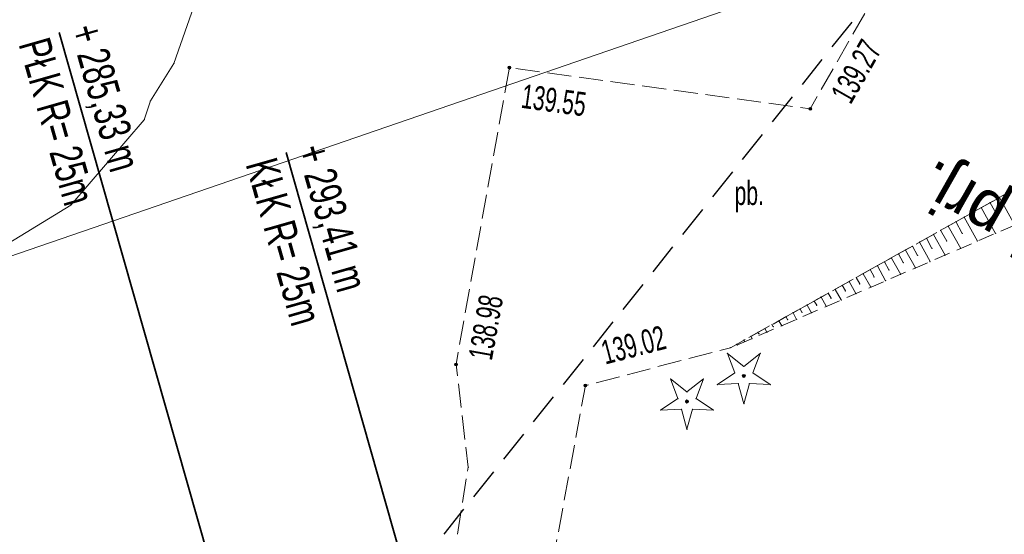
# Model space of a CAD drawing. Extents: x 6456700 to 6518119, y 5963420 to 5980059.
# Tile 66 of 256: x 6511899 to 6511930, y 5964227 to 5964243. Entities that reach past the tile are written whole.
import ezdxf
from ezdxf.enums import TextEntityAlignment as Align

# ---------------------------------------------------------------- set-up
doc = ezdxf.new("R2010")
doc.units = 0
doc.header["$MEASUREMENT"] = 0
for name, pattern in [('L_0_04', [1.5, 1, -0.5]), ('L_0_52', [1, 0.75, -0.25]), ('L_0_5A', [0.75, 0.5, -0.25])]:
    doc.linetypes.add(name, pattern=pattern)
doc.layers.get('0').update_dxf_attribs({"color": 2, "linetype": 'CONTINUOUS', "lineweight": 5})
for name, color, linetype, lineweight in [('000_Inne__niezydentyfikowane_', 7, 'CONTINUOUS', 18), ('18mm Kreska ciągła', 7, 'CONTINUOUS', 18), ('35mm Ciągła', 7, 'CONTINUOUS', 35), ('9mm Kreska ciągła', 252, 'CONTINUOUS', 9), ('drzewo_iglaste', 7, 'CONTINUOUS', 18), ('obszar_utwardzony', 7, 'CONTINUOUS', 18), ('obszar_utwardzony_Atr17', 7, 'CONTINUOUS', 18), ('pikieta_sztuczna', 7, 'CONTINUOUS', 18), ('pikieta_sztuczna_Atr2', 7, 'CONTINUOUS', 18), ('przewod_elektroenergetyczny_podziemny', 7, 'CONTINUOUS', 18), ('przewod_kanalizacyjny', 7, 'CONTINUOUS', 18), ('skarpa_nieumocniona', 7, 'CONTINUOUS', 18), ('Zakres', 7, 'CONTINUOUS', 18)]:
    doc.layers.add(name, color=color, linetype=linetype, lineweight=lineweight)
doc.layers.add('ZNAKI_PIONOWE', color=7, linetype='CONTINUOUS')
doc.styles.get("Standard").update_dxf_attribs({"font": 'txt', "width": 0.75})
doc.styles.add('Znaczniki', font='GOTHIC.TTF', dxfattribs={"width": 0.7})

# ---------------------------------------------------------------- blocks, each defined once
blk = doc.blocks.new('mdcp_nowa')
at = {"layer": 'drzewo_iglaste', "linetype": 'Continuous', "lineweight": 18, "true_color": 0x009900}
for points in [[(6494652.93, 5980683.21, 1), (6494652.93, 5980683.31, 1)], [(6494651.15, 5980682.41, 1), (6494651.15, 5980682.51, 1)]]:
    blk.add_hatch(color=94, dxfattribs=at).paths.add_polyline_path(points)
at = {"layer": 'pikieta_sztuczna', "linetype": 'Continuous', "lineweight": 18, "true_color": 0x000000}
for points in [[(6494645.59, 5980692.865, 1), (6494645.59, 5980692.955, 1)], [(6494655.01, 5980691.575, 1), (6494655.01, 5980691.665, 1)], [(6494643.92, 5980683.575, 1), (6494643.92, 5980683.665, 1)], [(6494647.97, 5980682.915, 1), (6494647.97, 5980683.005, 1)]]:
    blk.add_hatch(color=18, dxfattribs=at).paths.add_polyline_path(points)
at = {"layer": '000_Inne__niezydentyfikowane_', "linetype": 'Continuous', "lineweight": 18, "flags": 128}
for points in [[(6494660.93, 5980688.85), (6494661.41, 5980687.98)], [(6494660.64, 5980688.68), (6494660.87, 5980688.27)], [(6494659.83, 5980688.23), (6494660.24, 5980687.48)], [(6494660.09, 5980688.37), (6494660.3, 5980687.99)], [(6494660.36, 5980688.53), (6494660.81, 5980687.72)], [(6494659.33, 5980687.95), (6494659.72, 5980687.25)], [(6494659.57, 5980688.09), (6494659.77, 5980687.72)], [(6494658.87, 5980687.69), (6494659.23, 5980687.04)], [(6494659.09, 5980687.82), (6494659.28, 5980687.48)], [(6494658.21, 5980687.32), (6494658.37, 5980687.03)], [(6494658.43, 5980687.45), (6494658.76, 5980686.84)], [(6494658.65, 5980687.57), (6494658.82, 5980687.25)], [(6494657.77, 5980687.08), (6494657.92, 5980686.81)], [(6494657.99, 5980687.2), (6494658.3, 5980686.64)], [(6494657.11, 5980686.71), (6494657.37, 5980686.24)], [(6494657.33, 5980686.83), (6494657.47, 5980686.58)], [(6494657.55, 5980686.95), (6494657.84, 5980686.44)], [(6494656.67, 5980686.46), (6494656.91, 5980686.04)], [(6494656.89, 5980686.59), (6494657.01, 5980686.36)], [(6494656.01, 5980686.1), (6494656.11, 5980685.92)], [(6494656.23, 5980686.22), (6494656.44, 5980685.84)], [(6494656.45, 5980686.34), (6494656.56, 5980686.14)], [(6494655.57, 5980685.85), (6494655.66, 5980685.69)], [(6494655.79, 5980685.97), (6494655.98, 5980685.64)], [(6494654.91, 5980685.48), (6494655.05, 5980685.24)], [(6494655.13, 5980685.6), (6494655.21, 5980685.47)], [(6494655.35, 5980685.73), (6494655.51, 5980685.44)], [(6494654.47, 5980685.24), (6494654.58, 5980685.03)], [(6494654.69, 5980685.36), (6494654.75, 5980685.25)], [(6494653.81, 5980684.87), (6494653.85, 5980684.8)], [(6494654.03, 5980684.99), (6494654.12, 5980684.83)], [(6494654.25, 5980685.11), (6494654.3, 5980685.02)], [(6494653.37, 5980684.62), (6494653.4, 5980684.58)], [(6494653.59, 5980684.74), (6494653.65, 5980684.63)], [(6494652.71, 5980684.25), (6494652.73, 5980684.23)], [(6494652.93, 5980684.38), (6494652.95, 5980684.35)], [(6494653.15, 5980684.5), (6494653.19, 5980684.43)]]:
    blk.add_lwpolyline(points, dxfattribs=at)
at = {"layer": '000_Inne__niezydentyfikowane_'}
for p in [(6494660.93, 5980688.85), (6494660.64, 5980688.68), (6494659.83, 5980688.23), (6494660.09, 5980688.37), (6494660.36, 5980688.53), (6494660.87, 5980688.27), (6494659.33, 5980687.95), (6494659.57, 5980688.09), (6494660.3, 5980687.99), (6494658.87, 5980687.69), (6494659.09, 5980687.82), (6494659.77, 5980687.72), (6494660.81, 5980687.72), (6494658.21, 5980687.32), (6494658.43, 5980687.45), (6494658.65, 5980687.57), (6494659.28, 5980687.48), (6494660.24, 5980687.48), (6494657.77, 5980687.08), (6494657.99, 5980687.2), (6494658.37, 5980687.03), (6494658.82, 5980687.25), (6494659.23, 5980687.04), (6494659.72, 5980687.25), (6494657.11, 5980686.71), (6494657.33, 5980686.83), (6494657.55, 5980686.95), (6494657.92, 5980686.81), (6494658.76, 5980686.84), (6494656.67, 5980686.46), (6494656.89, 5980686.59), (6494657.47, 5980686.58), (6494657.84, 5980686.44), (6494658.3, 5980686.64), (6494656.01, 5980686.1), (6494656.23, 5980686.22), (6494656.45, 5980686.34), (6494656.56, 5980686.14), (6494657.01, 5980686.36), (6494657.37, 5980686.24), (6494655.57, 5980685.85), (6494655.79, 5980685.97), (6494656.11, 5980685.92), (6494656.44, 5980685.84), (6494656.91, 5980686.04), (6494654.91, 5980685.48), (6494655.13, 5980685.6), (6494655.21, 5980685.47), (6494655.35, 5980685.73), (6494655.66, 5980685.69), (6494655.98, 5980685.64), (6494654.47, 5980685.24), (6494654.69, 5980685.36), (6494654.75, 5980685.25), (6494655.05, 5980685.24), (6494655.51, 5980685.44), (6494653.81, 5980684.87), (6494654.03, 5980684.99), (6494654.25, 5980685.11), (6494654.3, 5980685.02), (6494654.58, 5980685.03), (6494653.37, 5980684.62), (6494653.4, 5980684.58), (6494653.59, 5980684.74), (6494653.65, 5980684.63), (6494653.85, 5980684.8), (6494654.12, 5980684.83), (6494652.71, 5980684.25), (6494652.73, 5980684.23), (6494652.93, 5980684.38), (6494652.95, 5980684.35), (6494653.15, 5980684.5), (6494653.19, 5980684.43)]:
    blk.add_point(p, dxfattribs=at)
at = {"layer": 'drzewo_iglaste', "color": 94, "linetype": 'Continuous', "lineweight": 13, "flags": 128}
for points in [[(6494652.647, 5980683.353), (6494652.418, 5980683.966)], [(6494652.418, 5980683.966), (6494652.93, 5980683.559)], [(6494652.93, 5980683.559), (6494653.442, 5980683.966)], [(6494653.442, 5980683.966), (6494653.213, 5980683.353)], [(6494652.102, 5980682.992), (6494652.647, 5980683.353)], [(6494653.213, 5980683.353), (6494653.758, 5980682.992)], [(6494650.638, 5980683.166), (6494651.15, 5980682.759)], [(6494650.867, 5980682.553), (6494650.638, 5980683.166)], [(6494651.15, 5980682.759), (6494651.662, 5980683.166)], [(6494651.662, 5980683.166), (6494651.433, 5980682.553)], [(6494652.755, 5980683.02), (6494652.102, 5980682.992)], [(6494652.93, 5980682.39), (6494652.755, 5980683.02)], [(6494653.105, 5980683.02), (6494652.93, 5980682.39)], [(6494653.758, 5980682.992), (6494653.105, 5980683.02)], [(6494650.322, 5980682.192), (6494650.867, 5980682.553)], [(6494651.433, 5980682.553), (6494651.978, 5980682.192)], [(6494650.975, 5980682.22), (6494650.322, 5980682.192)], [(6494651.15, 5980681.59), (6494650.975, 5980682.22)], [(6494651.325, 5980682.22), (6494651.15, 5980681.59)], [(6494651.978, 5980682.192), (6494651.325, 5980682.22)]]:
    blk.add_lwpolyline(points, dxfattribs=at)
at = {"layer": 'drzewo_iglaste', "color": 94, "linetype": 'Continuous', "lineweight": 18}
for centre in [(6494652.93, 5980683.26), (6494651.15, 5980682.46)]:
    blk.add_circle(centre, 0.05, dxfattribs=at)
at = {"layer": 'drzewo_iglaste'}
for p in [(6494652.418, 5980683.966), (6494652.418, 5980683.966), (6494653.442, 5980683.966), (6494653.442, 5980683.966), (6494652.647, 5980683.353), (6494652.647, 5980683.353), (6494652.93, 5980683.559), (6494652.93, 5980683.559), (6494653.213, 5980683.353), (6494653.213, 5980683.353), (6494650.638, 5980683.166), (6494650.638, 5980683.166), (6494651.662, 5980683.166), (6494651.662, 5980683.166), (6494652.102, 5980682.992), (6494652.102, 5980682.992), (6494652.755, 5980683.02), (6494652.755, 5980683.02), (6494652.93, 5980683.26), (6494653.105, 5980683.02), (6494653.105, 5980683.02), (6494653.758, 5980682.992), (6494653.758, 5980682.992), (6494651.15, 5980682.759), (6494651.15, 5980682.759), (6494650.867, 5980682.553), (6494650.867, 5980682.553), (6494651.15, 5980682.46), (6494651.433, 5980682.553), (6494651.433, 5980682.553), (6494652.93, 5980682.39), (6494652.93, 5980682.39), (6494650.322, 5980682.192), (6494650.322, 5980682.192), (6494650.975, 5980682.22), (6494650.975, 5980682.22), (6494651.325, 5980682.22), (6494651.325, 5980682.22), (6494651.978, 5980682.192), (6494651.978, 5980682.192), (6494651.15, 5980681.59), (6494651.15, 5980681.59)]:
    blk.add_point(p, dxfattribs=at)
at = {"layer": 'obszar_utwardzony', "color": 7, "linetype": 'L_0_52', "lineweight": 18, "flags": 128}
blk.add_lwpolyline([(6494643.32, 5980674.36), (6494644.3, 5980680.4), (6494643.92, 5980683.62), (6494645.59, 5980692.91), (6494655.01, 5980691.62), (6494658.01, 5980696.87), (6494667.63, 5980693.07), (6494667.4, 5980692.46), (6494652.51, 5980684.14), (6494647.97, 5980682.96), (6494646.18, 5980673.28), (6494642.98, 5980656.02), (6494640.45, 5980656.93)], close=True, dxfattribs=at)
at = {"layer": 'obszar_utwardzony'}
for p in [(6494645.59, 5980692.91), (6494655.01, 5980691.62), (6494652.51, 5980684.14), (6494643.92, 5980683.62), (6494647.97, 5980682.96), (6494644.3, 5980680.4)]:
    blk.add_point(p, dxfattribs=at)
at = {"layer": 'pikieta_sztuczna', "color": 7, "linetype": 'Continuous', "lineweight": 18}
for centre in [(6494645.59, 5980692.91), (6494655.01, 5980691.62), (6494643.92, 5980683.62), (6494647.97, 5980682.96)]:
    blk.add_circle(centre, 0.045, dxfattribs=at)
at = {"layer": 'pikieta_sztuczna'}
for p in [(6494645.59, 5980692.91), (6494655.01, 5980691.62), (6494643.92, 5980683.62), (6494647.97, 5980682.96)]:
    blk.add_point(p, dxfattribs=at)
at = {"layer": 'przewod_elektroenergetyczny_podziemny', "color": 1, "linetype": 'Continuous', "lineweight": 18, "flags": 128}
blk.add_lwpolyline([(6494645.66, 5980719.17), (6494643.05, 5980711.02), (6494641.31, 5980705.75), (6494637.32, 5980699.41), (6494635.09, 5980693.04), (6494634.35, 5980691.87), (6494634.16, 5980691.28), (6494631.86, 5980688.61), (6494628.68, 5980686.66), (6494624.86, 5980683.83), (6494618.02, 5980674.43), (6494615.97, 5980671.44)], dxfattribs=at)
at = {"layer": 'przewod_elektroenergetyczny_podziemny'}
for p in [(6494635.09, 5980693.04), (6494634.35, 5980691.87), (6494634.16, 5980691.28), (6494631.86, 5980688.61)]:
    blk.add_point(p, dxfattribs=at)
at = {"layer": 'przewod_kanalizacyjny', "color": 34, "linetype": 'Continuous', "lineweight": 18, "flags": 128}
blk.add_lwpolyline([(6494626.32, 5980685.75), (6494629.57, 5980686.87), (6494658.87, 5980696.95)], dxfattribs=at)
at = {"layer": 'skarpa_nieumocniona', "color": 7, "linetype": 'L_0_5A', "lineweight": 18, "flags": 128}
blk.add_lwpolyline([(6494664.1, 5980700.63), (6494659.16, 5980713.61), (6494669.63, 5980705.28), (6494673.14, 5980700.3), (6494673.16, 5980698.68), (6494669.1, 5980691.3), (6494652.51, 5980684.14), (6494667.4, 5980692.46), (6494669.23, 5980697.28)], close=True, dxfattribs=at)
at = {"layer": 'skarpa_nieumocniona'}
blk.add_point((6494652.51, 5980684.14), dxfattribs=at)
blk.add_point((6494652.51, 5980684.14), dxfattribs=at)
at = {"layer": 'Zakres', "linetype": 'L_0_04', "lineweight": 25, "flags": 128}
blk.add_lwpolyline([(6495113.77, 5985050.22), (6495121.12, 5984877.07), (6495125.76, 5984757.87), (6495129.89, 5984649.81), (6495141.08, 5984611.3), (6495145.77, 5984544.53), (6495147.36, 5984487.27), (6495157.22, 5984392.07), (6495162.95, 5984387.45), (6495180.24, 5984384.16), (6495229.5, 5984386.61), (6495251.65, 5984373.41), (6495258.77, 5984357.12), (6495255.44, 5984330.44), (6495250.77, 5984304.39), (6495252.21, 5984282.78), (6495255.46, 5984256.45), (6495254.94, 5984238.25), (6495266.4, 5984211), (6495277.24, 5984182.33), (6495294.2, 5984133.19), (6495300.94, 5984095.37), (6495313.24, 5984037.69), (6495317.44, 5983978.18), (6495300.35, 5983922.18), (6495282.35, 5983883.38), (6495266.21, 5983862.23), (6495242.03, 5983839.67), (6495211.11, 5983816.86), (6495158.26, 5983772.66), (6495130.6, 5983651.16), (6495116.31, 5983543.43), (6495129.51, 5983346.73), (6495134.58, 5983264.71), (6495139.64, 5983186.97), (6495193.25, 5983077.94), (6495199.2, 5983041.97), (6495206.23, 5983026), (6495208.96, 5983004.88), (6495202.27, 5982979.48), (6495202.42, 5982950.13), (6495209.35, 5982897.38), (6495215.97, 5982850.34), (6495228.6, 5982809.97), (6495226.85, 5982778.82), (6495225.04, 5982750.56), (6495220.26, 5982723.37), (6495226.54, 5982679.97), (6495206.06, 5982669.48), (6495192.68, 5982657.71), (6495184.57, 5982648.65), (6495174.78, 5982624.58), (6495164.23, 5982604.61), (6495150.7, 5982588.3), (6495137.69, 5982582.43), (6495118.26, 5982573.75), (6495100.35, 5982558.42), (6495090.36, 5982544.99), (6495075.87, 5982519.06), (6495060.83, 5982499.68), (6495049.41, 5982485.49), (6495035.07, 5982459.7), (6495006.7, 5982406.64), (6494980.89, 5982351.84), (6494944.35, 5982293.29), (6494925.72, 5982250.11), (6494905.2, 5982190.37), (6494898.43, 5982153.5), (6494879.51, 5982063.89), (6494864.14, 5981992.66), (6494816.93, 5981768.61), (6494777.79, 5981577.7), (6494739.84, 5981394.72), (6494718.65, 5981297.89), (6494716.45, 5981237.31), (6494738.62, 5981208.21), (6494776.48, 5981173.06), (6494817.16, 5981137.44), (6494847.63, 5981109.8), (6494877.39, 5981077.08), (6494912.75, 5981030.55), (6494916.06, 5981014.71), (6494903.86, 5980957.01), (6494916.13, 5980953.51), (6494892.32, 5980927.59), (6494850.7, 5980858.8), (6494806.81, 5980779.89), (6494785.1, 5980753.49), (6494715.22, 5980723.29), (6494679.96, 5980686.78), (6494651.35, 5980651.29), (6494549.14, 5980683.24), (6494511.84, 5980659.66), (6494443.61, 5980630.33), (6494428.78, 5980598.6), (6494431.58, 5980579.46), (6494420.56, 5980549.76), (6494416.45, 5980528.2), (6494403.86, 5980507.16), (6494388.89, 5980482.96), (6494365.32, 5980407.99), (6494335.67, 5980315.15), (6494332.29, 5980297.41), (6494335.1, 5980278.18), (6494347.25, 5980254.84), (6494336.79, 5980250.09), (6494300.04, 5980271.34), (6494320.8, 5980301.43), (6494336.81, 5980349.17), (6494344.85, 5980380.92), (6494360.85, 5980437.13), (6494374.18, 5980476.38), (6494386.14, 5980498.84), (6494403.02, 5980528.52), (6494411.33, 5980563.19), (6494420.84, 5980586.25), (6494420.25, 5980601.11), (6494434.95, 5980635.94), (6494446.75, 5980644.99), (6494465.77, 5980647.27), (6494513.02, 5980669.46), (6494507.85, 5980679.68), (6494547.89, 5980705.83), (6494570.06, 5980691.34), (6494636.17, 5980669.05), (6494706.14, 5980756.86), (6494742.78, 5980772.58), (6494798.53, 5980814.27), (6494826.12, 5980867.97), (6494849.57, 5980908.6), (6494845.35, 5980942.01), (6494853.94, 5980970.83), (6494891.08, 5980960.54), (6494890.11, 5980965.73), (6494903.94, 5981025.69), (6494869.98, 5981070.3), (6494770.97, 5981160.58), (6494728.18, 5981200.64), (6494706.13, 5981229.56), (6494707.94, 5981299.75), (6494728.84, 5981398.1), (6494767.06, 5981580.19), (6494806.17, 5981770.55), (6494854.36, 5981994.76), (6494869.73, 5982065.97), (6494888.61, 5982155.44), (6494891.67, 5982173.95), (6494895.82, 5982197.45), (6494916.38, 5982253.72), (6494935.47, 5982297.95), (6494954.97, 5982331.67), (6494972.09, 5982356.64), (6494997.76, 5982411.14), (6495026.29, 5982464.48), (6495041.09, 5982491.09), (6495052.99, 5982505.88), (6495067.51, 5982524.6), (6495081.94, 5982550.43), (6495092.99, 5982565.28), (6495112.86, 5982582.29), (6495133.59, 5982591.55), (6495144.48, 5982596.46), (6495155.87, 5982610.19), (6495165.7, 5982628.8), (6495175.96, 5982654.03), (6495185.62, 5982664.83), (6495200.4, 5982677.82), (6495212.49, 5982688.04), (6495209.64, 5982723.43), (6495215.22, 5982750.57), (6495216.87, 5982779.54), (6495218.31, 5982809.31), (6495206.86, 5982847.92), (6495199.44, 5982894.74), (6495192.11, 5982948.71), (6495190.16, 5982979.24), (6495183.47, 5983075.16), (6495129.79, 5983184.34), (6495124.6, 5983264.07), (6495119.53, 5983346.09), (6495106.27, 5983543.75), (6495120.74, 5983652.9), (6495148.75, 5983779.42), (6495204.15, 5983826.04), (6495273.41, 5983889.36), (6495288.53, 5983927.42), (6495300.83, 5983964.69), (6495303.91, 5983980.14), (6495301.32, 5984039.55), (6495291.1, 5984093.63), (6495284.5, 5984130.67), (6495267.84, 5984178.93), (6495257.12, 5984207.3), (6495244.96, 5984236.19), (6495244.79, 5984255.42), (6495242.25, 5984281.97), (6495240.71, 5984304.95), (6495245.55, 5984331.94), (6495248.51, 5984355.64), (6495243.77, 5984366.47), (6495226.98, 5984376.47), (6495179.54, 5984374.12), (6495158.61, 5984378.09), (6495147.7, 5984386.91), (6495137.38, 5984486.61), (6495135.78, 5984544.04), (6495131.18, 5984609.54), (6495119.95, 5984648.2), (6495115.76, 5984757.49), (6495111.12, 5984876.67), (6495103.73, 5985050.93), (6495109.36, 5985081.73), (6495120.41, 5985085.88)], close=True, dxfattribs=at)
at = {"layer": 'obszar_utwardzony_Atr17', "color": 7, "lineweight": 15, "width": 0.66}
blk.add_text('pb.', height=0.75, dxfattribs=at).set_placement((6494652.64, 5980689.36), align=Align.TOP_LEFT)
at = {"layer": 'pikieta_sztuczna_Atr2', "color": 7, "lineweight": 15, "width": 0.66}
for s, rotation, p in [('139.27', 60.3, (6494655.62, 5980692.1)), ('139.55', 352.2, (6494646.03, 5980692.4)), ('138.98', 79.8, (6494644.3, 5980683.85)), ('139.02', 14.6, (6494648.4, 5980684.34))]:
    blk.add_text(s, height=0.75, rotation=rotation, dxfattribs=at).set_placement(p, align=Align.TOP_LEFT)

msp = doc.modelspace()

# ---------------------------------------------------------------- block references
at = {"linetype": 'ByBlock'}
msp.add_blockref('mdcp_nowa', (17268.786, -16450.998), dxfattribs=at)

# ---------------------------------------------------------------- next in the draw order: hatches: boundary and pattern name
at = {"layer": '9mm Kreska ciągła'}
h = msp.add_hatch(dxfattribs=at)
h.set_pattern_fill('ANSI37', color=256, scale=4)
h.set_pattern_definition([(45, (6511919.29713, 5964205.80313), (-0.3535534, 0.3535534), []), (135, (6511919.29713, 5964205.80313), (-0.3535534, -0.3535534), [])])
edge = h.paths.add_edge_path()
edge.add_arc((6512161.116, 5964484.823), 3, 319.1973, 391.4314, ccw=False)
edge.add_arc((6512302.768, 5964368.68), 180.179, 140.67516, 150.2278)
edge.add_line((6512146.371, 5964458.149), (6512072.706, 5964329.641))
edge.add_arc((6511998.482, 5964375.659), 87.332, 292.18388, 328.20144, ccw=False)
edge.add_line((6512031.457, 5964294.792), (6512001.751, 5964283.857))
edge.add_arc((6512036.294, 5964190.013), 100, 110.20793, 142.70539)
edge.add_line((6511956.741, 5964250.604), (6511951.132, 5964243.24))
edge.add_line((6511951.132, 5964243.24), (6511943.519, 5964233.244))
edge.add_line((6511943.519, 5964233.244), (6511923.471, 5964207.866))
edge.add_arc((6511919.53, 5964210.598), 4.795, 267.2117, 325.2662, ccw=False)
edge.add_line((6511919.297, 5964205.809), (6511941.938, 5964234.47))
edge.add_line((6511941.938, 5964234.47), (6511949.542, 5964244.453))
edge.add_line((6511949.542, 5964244.453), (6511955.15, 5964251.816))
edge.add_arc((6512036.294, 5964190.013), 102, 470.20793, 502.70539, ccw=False)
edge.add_line((6512001.06, 5964285.734), (6512030.734, 5964296.657))
edge.add_arc((6511998.482, 5964375.659), 85.332, -67.79309, -31.82159)
edge.add_line((6512070.989, 5964330.666), (6512144.636, 5964459.143))
edge.add_arc((6512306.004, 5964366.643), 186, 499.92494, 510.17738, ccw=False)
h = msp.add_hatch(dxfattribs=at)
h.set_pattern_fill('ANSI37', color=256, scale=4)
h.set_pattern_definition([(45, (6511691.195, 5964120.06236), (-0.3535534, 0.3535534), []), (135, (6511691.195, 5964120.06236), (-0.3535534, -0.3535534), [])])
h.paths.add_polyline_path([(6511691.195, 5964121.143), (6511691.386, 5964124.63, 0.09387), (6511692.371, 5964131.182), (6511691.932, 5964142.68, -0.114411), (6511694.249, 5964154.747), (6511705.391, 5964179.862, -0.271991), (6511723.667, 5964192.967), (6511729.755, 5964193.522, 0.098674), (6511738.301, 5964196.051), (6511743.586, 5964198.832, -0.020192), (6511747.406, 5964200.649), (6511769.76, 5964210.196, 0.03219), (6511780.964, 5964215.859), (6511817.579, 5964237.57, -0.218462), (6511825.251, 5964238.379), (6511910.835, 5964209.53, -0.062712), (6511916.853, 5964206.62, 0.390075), (6511923.272, 5964207.6), (6511915.609, 5964197.326, 0.426952), (6511913.878, 5964204.338, 0.049189), (6511909.717, 5964206.213), (6511824.133, 5964235.062, 0.218462), (6511819.364, 5964234.559), (6511782.746, 5964212.847), (6511782.743, 5964212.845, -0.032198), (6511771.135, 5964206.977), (6511748.781, 5964197.43, 0.020192), (6511745.216, 5964195.734), (6511739.931, 5964192.954, -0.098674), (6511730.073, 5964190.037), (6511723.985, 5964189.481, 0.271991), (6511708.591, 5964178.442), (6511697.449, 5964153.327, 0.114411), (6511695.43, 5964142.813), (6511695.868, 5964131.315, -0.138482), (6511693.149, 5964120.062), (6511691.196, 5964121.142)])

# ---------------------------------------------------------------- next in the draw order: linework, layer by layer
at = {"layer": '35mm Ciągła'}
for p, q in [((6511910.276, 5964207.872), (6511900.28, 5964243.016)), ((6511917.385, 5964204.11), (6511907.388, 5964239.255))]:
    msp.add_line(p, q, dxfattribs=at)

# ---------------------------------------------------------------- next in the draw order: texts
at = {"layer": '18mm Kreska ciągła', "char_height": 1, "attachment_point": 4, "rotation": 285.878, "style": 'Znaczniki'}
for s, insert in [('+ 285,33 m\\PPŁK R= 25m', (6511900.28, 5964243.016)), ('+ 293,41 m\\PKŁK R= 25m', (6511907.388, 5964239.255))]:
    msp.add_mtext(s, dxfattribs=dict(at, insert=insert))
at = {"layer": 'ZNAKI_PIONOWE', "linetype": 'Continuous'}
msp.add_text('A-24 prj.', height=1.5, rotation=150.4342, dxfattribs=at).set_placement((6511934.256, 5964235.333))

doc.saveas('drawing.dxf')
